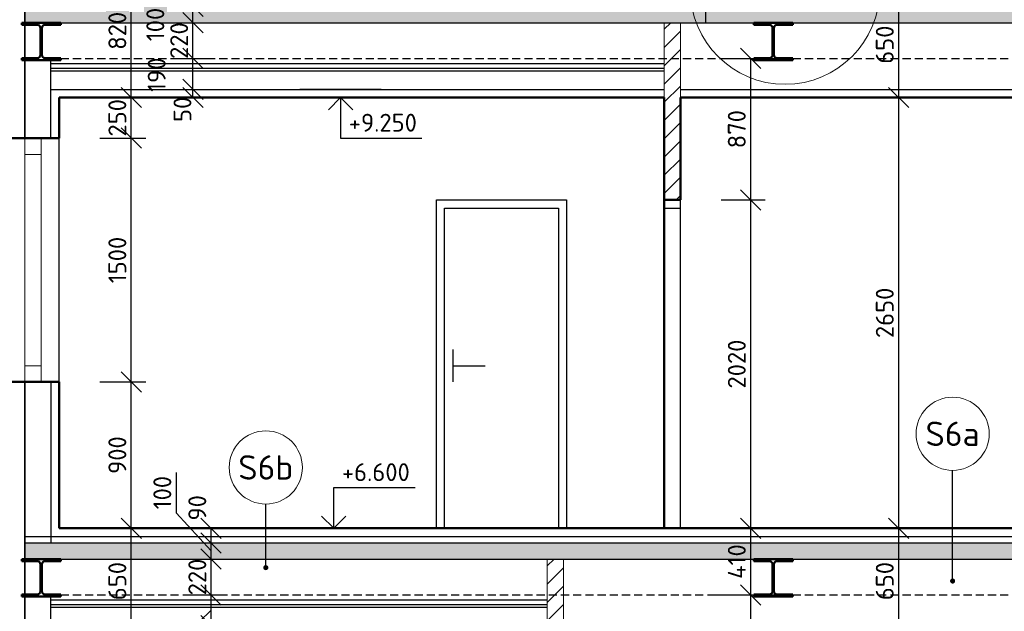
# Model space of a CAD drawing. Header units: millimetres. Extents: x -118752 to 407724, y -73278 to 155058.
# Tile 190 of 256: x 86812 to 92865, y 142871 to 146511. Entities that reach past the tile are written whole.
import ezdxf
from ezdxf.enums import TextEntityAlignment as Align

# ---------------------------------------------------------------- set-up
doc = ezdxf.new("R2010")
doc.units = ezdxf.units.MM
doc.header["$LTSCALE"] = 10
doc.linetypes.add('DASH', pattern=[0.75, 0.5, -0.25])
for name, color, linetype, lineweight in [('CKBUBLINY', 1, 'Continuous', 18), ('CKBUBLINY_POPIS', 3, 'Continuous', 25), ('CKKOTY', 3, 'Continuous', 25), ('CKKOTY_VYS', 3, 'Continuous', 25), ('CKOKNA', 1, 'Continuous', 18), ('CKSTENY_PODROVINOU', 7, 'Continuous', 25), ('CKSTENY_REZ', 6, 'Continuous', 50), ('CKTEXTY_MALE', 3, 'Continuous', 18), ('CSPROFILY_REZY', 4, 'Continuous', 50), ('pohledy', 7, 'Continuous', 25), ('srafy', 7, 'Continuous', 18)]:
    doc.layers.add(name, color=color, linetype=linetype, lineweight=lineweight)
doc.styles.get("Standard").update_dxf_attribs({"font": 'isocpeur.ttf'})
doc.dimstyles.new('CADKON', dxfattribs={"dimscale": 50, "dimtxt": 2.2, "dimasz": 2.5, "dimexe": 1.8, "dimexo": 5, "dimgap": 0.6, "dimtad": 1, "dimrnd": 1, "dimtxsty": 'Standard', "dimblk1": 'OBLIQUE', "dimblk2": 'OBLIQUE', "dimsah": 1, "dimcen": 2.5, "dimadec": 1, "dimazin": 2, "dimtfac": 1, "dimtdec": 4, "dimtix": 1, "dimtmove": 2, "dimatfit": 3, "dimldrblk": 'OPEN30', "dimfxl": 5, "dimfxlon": 1, "dimtolj": 1, "dimarcsym": 0})
pattern_1 = [(45, (0, 0), (-70.71068, 70.71068), []), (45, (70.71, 0), (-35.35534, 106.06602), [50, -25, 0, -25])]

# ---------------------------------------------------------------- blocks, each defined once
blk = doc.blocks.new('_OBLIQUE')
at = {"color": 0, "linetype": 'ByBlock'}
blk.add_line((-0.5, -0.5), (0.5, 0.5), dxfattribs=at)
blk = doc.blocks.new('*D8405')
at = {"layer": 'CKKOTY', "color": 0, "lineweight": -2}
for p, q in [((91964.9, 143382.4), (92304.9, 143382.4)), ((92214.9, 143382.4), (92214.9, 142732.4)), ((91964.9, 142732.4), (92304.9, 142732.4))]:
    blk.add_line(p, q, dxfattribs=at)
at = {"layer": 'Defpoints', "color": 0}
for p in [(90874.4, 143382.4), (90154.4, 142732.4), (92214.9, 142732.4)]:
    blk.add_point(p, dxfattribs=at)
at = {"layer": 'CKKOTY', "color": 0, "lineweight": -2, "xscale": 125, "yscale": 125, "zscale": 125}
for p, rotation in [((92214.9, 143382.4), 90), ((92214.9, 142732.4), 270)]:
    blk.add_blockref('_OBLIQUE', p, dxfattribs=dict(at, rotation=rotation))
at = {"layer": 'CKKOTY', "color": 0, "insert": (92129.9, 143057.4), "char_height": 110, "attachment_point": 5, "rotation": 90}
blk.add_mtext('\\A1;650', dxfattribs=at)
blk = doc.blocks.new('_Open90')
at = {"color": 0, "lineweight": -2}
for p, q in [((-0.5, 0.5), (0, 0)), ((0, 0), (-1, 0)), ((0, 0), (-0.5, -0.5))]:
    blk.add_line(p, q, dxfattribs=at)
blk = doc.blocks.new('*D8434')
at = {"layer": 'CKKOTY', "color": 0, "lineweight": -2}
for p, q in [((91964.9, 146032.4), (92304.9, 146032.4)), ((92214.9, 146032.4), (92214.9, 143382.4)), ((91964.9, 143382.4), (92304.9, 143382.4))]:
    blk.add_line(p, q, dxfattribs=at)
at = {"layer": 'Defpoints', "color": 0}
for p in [(90874.4, 146032.4), (90874.4, 143382.4), (92214.9, 143382.4)]:
    blk.add_point(p, dxfattribs=at)
at = {"layer": 'CKKOTY', "color": 0, "lineweight": -2, "xscale": 125, "yscale": 125, "zscale": 125}
for p, rotation in [((92214.9, 146032.4), 90), ((92214.9, 143382.4), 270)]:
    blk.add_blockref('_OBLIQUE', p, dxfattribs=dict(at, rotation=rotation))
at = {"layer": 'CKKOTY', "color": 0, "insert": (92129.9, 144707.4), "char_height": 110, "attachment_point": 5, "rotation": 90}
blk.add_mtext('\\A1;2650', dxfattribs=at)
blk = doc.blocks.new('*D8435')
at = {"layer": 'CKKOTY', "color": 0, "lineweight": -2}
for p, q in [((92214.9, 146682.4), (92214.9, 146032.4)), ((92359.4, 146682.4), (92304.9, 146682.4)), ((91964.9, 146032.4), (92304.9, 146032.4))]:
    blk.add_line(p, q, dxfattribs=at)
at = {"layer": 'Defpoints', "color": 0}
for p in [(91859.4, 146682.4), (90874.4, 146032.4), (92214.9, 146032.4)]:
    blk.add_point(p, dxfattribs=at)
at = {"layer": 'CKKOTY', "color": 0, "lineweight": -2, "xscale": 125, "yscale": 125, "zscale": 125}
for p, rotation in [((92214.9, 146682.4), 90), ((92214.9, 146032.4), 270)]:
    blk.add_blockref('_OBLIQUE', p, dxfattribs=dict(at, rotation=rotation))
at = {"layer": 'CKKOTY', "color": 0, "insert": (92129.9, 146357.4), "char_height": 110, "attachment_point": 5, "rotation": 90}
blk.add_mtext('\\A1;650', dxfattribs=at)
blk = doc.blocks.new('*D9138')
at = {"layer": 'CKKOTY', "color": 0, "lineweight": -2}
for p, q in [((87304.4, 143382.4), (87587.5, 143382.4)), ((87497.5, 142732.4), (87497.5, 143382.4)), ((87304.4, 142732.4), (87587.5, 142732.4))]:
    blk.add_line(p, q, dxfattribs=at)
at = {"layer": 'Defpoints', "color": 0}
for p in [(87054.4, 143382.4), (87497.5, 143382.4), (87054.4, 142732.4)]:
    blk.add_point(p, dxfattribs=at)
at = {"layer": 'CKKOTY', "color": 0, "lineweight": -2, "xscale": 125, "yscale": 125, "zscale": 125}
for p, rotation in [((87497.5, 143382.4), 90), ((87497.5, 142732.4), 270)]:
    blk.add_blockref('_OBLIQUE', p, dxfattribs=dict(at, rotation=rotation))
at = {"layer": 'CKKOTY', "color": 0, "insert": (87412.5, 143057.4), "char_height": 110, "attachment_point": 5, "rotation": 90}
blk.add_mtext('\\A1;650', dxfattribs=at)
blk = doc.blocks.new('_Open30')
at = {"color": 0, "lineweight": -2}
for p, q in [((-1, 0.268), (0, 0)), ((0, 0), (-1, -0.268)), ((0, 0), (-1, 0))]:
    blk.add_line(p, q, dxfattribs=at)
blk = doc.blocks.new('*D9139')
at = {"layer": 'CKKOTY', "color": 0, "lineweight": -2}
for p, q in [((87304.4, 144282.4), (87587.5, 144282.4)), ((87497.5, 143382.4), (87497.5, 144282.4)), ((87304.4, 143382.4), (87587.5, 143382.4))]:
    blk.add_line(p, q, dxfattribs=at)
at = {"layer": 'Defpoints', "color": 0}
for p in [(87054.4, 144282.4), (87497.5, 144282.4), (87054.4, 143382.4)]:
    blk.add_point(p, dxfattribs=at)
at = {"layer": 'CKKOTY', "color": 0, "lineweight": -2, "xscale": 125, "yscale": 125, "zscale": 125}
for p, rotation in [((87497.5, 144282.4), 90), ((87497.5, 143382.4), 270)]:
    blk.add_blockref('_OBLIQUE', p, dxfattribs=dict(at, rotation=rotation))
at = {"layer": 'CKKOTY', "color": 0, "insert": (87412.5, 143832.4), "char_height": 110, "attachment_point": 5, "rotation": 90}
blk.add_mtext('\\A1;900', dxfattribs=at)
blk = doc.blocks.new('*D9140')
at = {"layer": 'CKKOTY', "color": 0, "lineweight": -2}
for p, q in [((87304.4, 145782.4), (87587.5, 145782.4)), ((87497.5, 144282.4), (87497.5, 145782.4)), ((87304.4, 144282.4), (87587.5, 144282.4))]:
    blk.add_line(p, q, dxfattribs=at)
at = {"layer": 'Defpoints', "color": 0}
for p in [(87054.4, 145782.4), (87497.5, 145782.4), (87054.4, 144282.4)]:
    blk.add_point(p, dxfattribs=at)
at = {"layer": 'CKKOTY', "color": 0, "lineweight": -2, "xscale": 125, "yscale": 125, "zscale": 125}
for p, rotation in [((87497.5, 145782.4), 90), ((87497.5, 144282.4), 270)]:
    blk.add_blockref('_OBLIQUE', p, dxfattribs=dict(at, rotation=rotation))
at = {"layer": 'CKKOTY', "color": 0, "insert": (87412.5, 145032.4), "char_height": 110, "attachment_point": 5, "rotation": 90}
blk.add_mtext('\\A1;1500', dxfattribs=at)
blk = doc.blocks.new('*D9141')
at = {"layer": 'CKKOTY', "color": 0, "lineweight": -2}
for p, q in [((87304.4, 146032.4), (87587.5, 146032.4)), ((87497.5, 145782.4), (87497.5, 146032.4)), ((87304.4, 145782.4), (87587.5, 145782.4))]:
    blk.add_line(p, q, dxfattribs=at)
at = {"layer": 'Defpoints', "color": 0}
for p in [(87054.4, 146032.4), (87497.5, 146032.4), (87054.4, 145782.4)]:
    blk.add_point(p, dxfattribs=at)
at = {"layer": 'CKKOTY', "color": 0, "lineweight": -2, "xscale": 125, "yscale": 125, "zscale": 125}
for p, rotation in [((87497.5, 146032.4), 270), ((87497.5, 145782.4), 90)]:
    blk.add_blockref('_OBLIQUE', p, dxfattribs=dict(at, rotation=rotation))
at = {"layer": 'CKKOTY', "color": 0, "insert": (87412.5, 145907.4), "char_height": 110, "attachment_point": 5, "rotation": 90}
blk.add_mtext('\\A1;250', dxfattribs=at)
blk = doc.blocks.new('*D9142')
at = {"layer": 'CKKOTY', "color": 0, "lineweight": -2}
for p, q in [((87247.5, 146852.7), (87587.5, 146852.7)), ((87497.5, 146032.4), (87497.5, 146852.7)), ((87304.4, 146032.4), (87587.5, 146032.4))]:
    blk.add_line(p, q, dxfattribs=at)
at = {"layer": 'Defpoints', "color": 0}
for p in [(86844.4, 146852.7), (87497.5, 146852.7), (87054.4, 146032.4)]:
    blk.add_point(p, dxfattribs=at)
at = {"layer": 'CKKOTY', "color": 0, "lineweight": -2, "xscale": 125, "yscale": 125, "zscale": 125}
for p, rotation in [((87497.5, 146852.7), 90), ((87497.5, 146032.4), 270)]:
    blk.add_blockref('_OBLIQUE', p, dxfattribs=dict(at, rotation=rotation))
at = {"layer": 'CKKOTY', "color": 0, "insert": (87412.5, 146442.6), "char_height": 110, "attachment_point": 5, "rotation": 90}
blk.add_mtext('\\A1;820', dxfattribs=at)
blk = doc.blocks.new('*D9144')
at = {"layer": 'CKKOTY', "color": 0, "lineweight": -2}
for p, q in [((87773.9, 143724.9), (87773.9, 143477.9)), ((87773.9, 143477.9), (87989, 143242.4)), ((87795.9, 143292.4), (88079, 143292.4)), ((87989, 143192.4), (87989, 143292.4)), ((87805.9, 143192.4), (88079, 143192.4))]:
    blk.add_line(p, q, dxfattribs=at)
at = {"layer": 'Defpoints', "color": 0}
for p in [(87545.9, 143292.4), (87989, 143292.4), (87555.9, 143192.4)]:
    blk.add_point(p, dxfattribs=at)
at = {"layer": 'CKKOTY', "color": 0, "lineweight": -2, "xscale": 125, "yscale": 125, "zscale": 125}
for p, rotation in [((87989, 143292.4), 90), ((87989, 143192.4), 270)]:
    blk.add_blockref('_OBLIQUE', p, dxfattribs=dict(at, rotation=rotation))
at = {"layer": 'CKKOTY', "color": 0, "insert": (87688.9, 143601.4), "char_height": 110, "attachment_point": 5, "rotation": 90}
blk.add_mtext('\\A1;100', dxfattribs=at)
blk = doc.blocks.new('*D9145')
at = {"layer": 'CKKOTY', "color": 0, "lineweight": -2}
for p, q in [((87795.9, 143382.4), (88079, 143382.4)), ((87989, 143292.4), (87989, 143382.4)), ((87795.9, 143292.4), (88079, 143292.4))]:
    blk.add_line(p, q, dxfattribs=at)
at = {"layer": 'Defpoints', "color": 0}
for p in [(87545.9, 143382.4), (87989, 143382.4), (87545.9, 143292.4)]:
    blk.add_point(p, dxfattribs=at)
at = {"layer": 'CKKOTY', "color": 0, "lineweight": -2, "xscale": 125, "yscale": 125, "zscale": 125}
for p, rotation in [((87989, 143382.4), 90), ((87989, 143292.4), 270)]:
    blk.add_blockref('_OBLIQUE', p, dxfattribs=dict(at, rotation=rotation))
at = {"layer": 'CKKOTY', "color": 0, "insert": (87904, 143507.9), "char_height": 110, "attachment_point": 5, "rotation": 90}
blk.add_mtext('\\A1;90', dxfattribs=at)
blk = doc.blocks.new('*D9146')
at = {"layer": 'CKKOTY', "color": 0, "lineweight": -2}
for p, q in [((87805.9, 143192.4), (88079, 143192.4)), ((87989, 142972.4), (87989, 143192.4)), ((87814.8, 142972.4), (88079, 142972.4))]:
    blk.add_line(p, q, dxfattribs=at)
at = {"layer": 'Defpoints', "color": 0}
for p in [(87555.9, 143192.4), (87989, 143192.4), (87564.8, 142972.4)]:
    blk.add_point(p, dxfattribs=at)
at = {"layer": 'CKKOTY', "color": 0, "lineweight": -2, "xscale": 125, "yscale": 125, "zscale": 125}
for p, rotation in [((87989, 143192.4), 270), ((87989, 142972.4), 90)]:
    blk.add_blockref('_OBLIQUE', p, dxfattribs=dict(at, rotation=rotation))
at = {"layer": 'CKKOTY', "color": 0, "insert": (87904, 143082.4), "char_height": 110, "attachment_point": 5, "rotation": 90}
blk.add_mtext('\\A1;220', dxfattribs=at)
blk = doc.blocks.new('*D9147')
at = {"layer": 'CKKOTY', "color": 0, "lineweight": -2}
for p, q in [((87814.8, 142972.4), (88079, 142972.4)), ((87989, 142782.4), (87989, 142972.4)), ((87770.5, 142666.2), (87989, 142877.4)), ((87795.9, 142782.4), (88079, 142782.4)), ((87770.5, 142419.2), (87770.5, 142666.2))]:
    blk.add_line(p, q, dxfattribs=at)
at = {"layer": 'Defpoints', "color": 0}
for p in [(87564.8, 142972.4), (87989, 142972.4), (87545.9, 142782.4)]:
    blk.add_point(p, dxfattribs=at)
at = {"layer": 'CKKOTY', "color": 0, "lineweight": -2, "xscale": 125, "yscale": 125, "zscale": 125}
for p, rotation in [((87989, 142972.4), 90), ((87989, 142782.4), 270)]:
    blk.add_blockref('_OBLIQUE', p, dxfattribs=dict(at, rotation=rotation))
at = {"layer": 'CKKOTY', "color": 0, "insert": (87685.5, 142542.7), "char_height": 110, "attachment_point": 5, "rotation": 90}
blk.add_mtext('\\A1;190', dxfattribs=at)
blk = doc.blocks.new('*D9148')
at = {"layer": 'CKKOTY', "color": 0, "lineweight": -2}
for p, q in [((91124.4, 146272.4), (91395.2, 146272.4)), ((91305.2, 146272.4), (91305.2, 145402.4)), ((91124.4, 145402.4), (91395.2, 145402.4))]:
    blk.add_line(p, q, dxfattribs=at)
at = {"layer": 'Defpoints', "color": 0}
for p in [(90874.4, 146272.4), (90874.4, 145402.4), (91305.2, 145402.4)]:
    blk.add_point(p, dxfattribs=at)
at = {"layer": 'CKKOTY', "color": 0, "lineweight": -2, "xscale": 125, "yscale": 125, "zscale": 125}
for p, rotation in [((91305.2, 146272.4), 90), ((91305.2, 145402.4), 270)]:
    blk.add_blockref('_OBLIQUE', p, dxfattribs=dict(at, rotation=rotation))
at = {"layer": 'CKKOTY', "color": 0, "insert": (91220.2, 145837.4), "char_height": 110, "attachment_point": 5, "rotation": 90}
blk.add_mtext('\\A1;870', dxfattribs=at)
blk = doc.blocks.new('*D9149')
at = {"layer": 'CKKOTY', "color": 0, "lineweight": -2}
for p, q in [((91124.4, 145402.4), (91395.2, 145402.4)), ((91305.2, 145402.4), (91305.2, 143382.4)), ((91124.4, 143382.4), (91395.2, 143382.4))]:
    blk.add_line(p, q, dxfattribs=at)
at = {"layer": 'Defpoints', "color": 0}
for p in [(90874.4, 145402.4), (90874.4, 143382.4), (91305.2, 143382.4)]:
    blk.add_point(p, dxfattribs=at)
at = {"layer": 'CKKOTY', "color": 0, "lineweight": -2, "xscale": 125, "yscale": 125, "zscale": 125}
for p, rotation in [((91305.2, 145402.4), 90), ((91305.2, 143382.4), 270)]:
    blk.add_blockref('_OBLIQUE', p, dxfattribs=dict(at, rotation=rotation))
at = {"layer": 'CKKOTY', "color": 0, "insert": (91220.2, 144392.4), "char_height": 110, "attachment_point": 5, "rotation": 90}
blk.add_mtext('\\A1;2020', dxfattribs=at)
blk = doc.blocks.new('*D9150')
at = {"layer": 'CKKOTY', "color": 0, "lineweight": -2}
for p, q in [((91124.4, 143382.4), (91395.2, 143382.4)), ((91305.2, 143382.4), (91305.2, 142972.4)), ((91055.2, 142972.4), (91395.2, 142972.4))]:
    blk.add_line(p, q, dxfattribs=at)
at = {"layer": 'Defpoints', "color": 0}
for p in [(90874.4, 143382.4), (90154.4, 142972.4), (91305.2, 142972.4)]:
    blk.add_point(p, dxfattribs=at)
at = {"layer": 'CKKOTY', "color": 0, "lineweight": -2, "xscale": 125, "yscale": 125, "zscale": 125}
for p, rotation in [((91305.2, 143382.4), 90), ((91305.2, 142972.4), 270)]:
    blk.add_blockref('_OBLIQUE', p, dxfattribs=dict(at, rotation=rotation))
at = {"layer": 'CKKOTY', "color": 0, "insert": (91220.2, 143177.4), "char_height": 110, "attachment_point": 5, "rotation": 90}
blk.add_mtext('\\A1;410', dxfattribs=at)
blk = doc.blocks.new('*D9151')
at = {"layer": 'CKKOTY', "color": 0, "lineweight": -2}
for p, q in [((91055.2, 142972.4), (91395.2, 142972.4)), ((91305.2, 142972.4), (91305.2, 142102.4)), ((91055.2, 142102.4), (91395.2, 142102.4))]:
    blk.add_line(p, q, dxfattribs=at)
at = {"layer": 'Defpoints', "color": 0}
for p in [(90154.4, 142972.4), (90154.4, 142102.4), (91305.2, 142102.4)]:
    blk.add_point(p, dxfattribs=at)
at = {"layer": 'CKKOTY', "color": 0, "lineweight": -2, "xscale": 125, "yscale": 125, "zscale": 125}
for p, rotation in [((91305.2, 142972.4), 90), ((91305.2, 142102.4), 270)]:
    blk.add_blockref('_OBLIQUE', p, dxfattribs=dict(at, rotation=rotation))
at = {"layer": 'CKKOTY', "color": 0, "insert": (91220.2, 142537.4), "char_height": 110, "attachment_point": 5, "rotation": 90}
blk.add_mtext('\\A1;870', dxfattribs=at)
blk = doc.blocks.new('*D9199')
at = {"layer": 'CKKOTY', "color": 0, "lineweight": -2}
for p, q in [((87747.5, 146082.4), (87967.5, 146082.4)), ((87877.5, 146032.4), (87877.5, 146082.4)), ((87747.5, 146032.4), (87967.5, 146032.4))]:
    blk.add_line(p, q, dxfattribs=at)
at = {"layer": 'Defpoints', "color": 0}
for p in [(87497.5, 146082.4), (87877.5, 146082.4), (87497.5, 146032.4)]:
    blk.add_point(p, dxfattribs=at)
at = {"layer": 'CKKOTY', "color": 0, "lineweight": -2, "xscale": 125, "yscale": 125, "zscale": 125}
for p, rotation in [((87877.5, 146082.4), 270), ((87877.5, 146032.4), 90)]:
    blk.add_blockref('_OBLIQUE', p, dxfattribs=dict(at, rotation=rotation))
at = {"layer": 'CKKOTY', "color": 0, "insert": (87812.7, 145959.3), "char_height": 110, "attachment_point": 5, "rotation": 90}
blk.add_mtext('\\A1;50', dxfattribs=at)
blk = doc.blocks.new('*D9200')
at = {"layer": 'CKKOTY', "color": 0, "lineweight": -2}
for p, q in [((87747.5, 146272.4), (87967.5, 146272.4)), ((87877.5, 146082.4), (87877.5, 146272.4)), ((87747.5, 146082.4), (87967.5, 146082.4))]:
    blk.add_line(p, q, dxfattribs=at)
at = {"layer": 'Defpoints', "color": 0}
for p in [(87497.5, 146272.4), (87877.5, 146272.4), (87497.5, 146082.4)]:
    blk.add_point(p, dxfattribs=at)
at = {"layer": 'CKKOTY', "color": 0, "lineweight": -2, "xscale": 125, "yscale": 125, "zscale": 125}
for p, rotation in [((87877.5, 146272.4), 90), ((87877.5, 146082.4), 270)]:
    blk.add_blockref('_OBLIQUE', p, dxfattribs=dict(at, rotation=rotation))
at = {"layer": 'CKKOTY', "color": 0, "insert": (87654.1, 146172.4), "char_height": 110, "attachment_point": 5, "rotation": 90}
blk.add_mtext('\\A1;190', dxfattribs=at)
blk = doc.blocks.new('*D9201')
at = {"layer": 'CKKOTY', "color": 0, "lineweight": -2}
for p, q in [((87747.5, 146492.4), (87967.5, 146492.4)), ((87877.5, 146272.4), (87877.5, 146492.4)), ((87747.5, 146272.4), (87967.5, 146272.4))]:
    blk.add_line(p, q, dxfattribs=at)
at = {"layer": 'Defpoints', "color": 0}
for p in [(87497.5, 146492.4), (87877.5, 146492.4), (87497.5, 146272.4)]:
    blk.add_point(p, dxfattribs=at)
at = {"layer": 'CKKOTY', "color": 0, "lineweight": -2, "xscale": 125, "yscale": 125, "zscale": 125}
for p, rotation in [((87877.5, 146492.4), 270), ((87877.5, 146272.4), 90)]:
    blk.add_blockref('_OBLIQUE', p, dxfattribs=dict(at, rotation=rotation))
at = {"layer": 'CKKOTY', "color": 0, "insert": (87792.5, 146382.4), "char_height": 110, "attachment_point": 5, "rotation": 90}
blk.add_mtext('\\A1;220', dxfattribs=at)
blk = doc.blocks.new('*D9202')
at = {"layer": 'CKKOTY', "color": 0, "lineweight": -2}
for p, q in [((87747.5, 146592.4), (87967.5, 146592.4)), ((87877.5, 146492.4), (87877.5, 146592.4)), ((87747.5, 146492.4), (87967.5, 146492.4))]:
    blk.add_line(p, q, dxfattribs=at)
at = {"layer": 'Defpoints', "color": 0}
for p in [(87497.5, 146592.4), (87877.5, 146592.4), (87497.5, 146492.4)]:
    blk.add_point(p, dxfattribs=at)
at = {"layer": 'CKKOTY', "color": 0, "lineweight": -2, "xscale": 125, "yscale": 125, "zscale": 125}
for p, rotation in [((87877.5, 146592.4), 90), ((87877.5, 146492.4), 270)]:
    blk.add_blockref('_OBLIQUE', p, dxfattribs=dict(at, rotation=rotation))
at = {"layer": 'CKKOTY', "color": 0, "insert": (87645.9, 146481.3), "char_height": 110, "attachment_point": 5, "rotation": 90}
blk.add_mtext('\\A1;100', dxfattribs=at)
blk = doc.blocks.new('*U3199')
at = {"color": 0, "linetype": 'ByBlock', "lineweight": -2}
blk.add_lwpolyline([(-1.5, 1.5), (0, 0), (1.5, 1.5), (0, 0), (0, 5), (10, 5)], dxfattribs=at)
blk = doc.blocks.new('*U3381')
at = {"color": 0, "linetype": 'ByBlock', "lineweight": -2}
blk.add_lwpolyline([(-1.5, -1.5), (0, 0), (1.5, -1.5), (0, 0), (0, -5), (10, -5)], dxfattribs=at)
blk = doc.blocks.new('CK_S_EXT_HEAHEA240')
for p, q in [((-120, 115), (120, 115)), ((-120, 115), (-120, 103)), ((-120, 103), (-24.75, 103)), ((-3.75, -82), (-3.75, 82)), ((3.75, -82), (3.75, 82)), ((120, 103), (24.75, 103)), ((120, 115), (120, 103)), ((-120, -115), (-120, -103)), ((-120, -103), (-24.75, -103)), ((-120, -115), (120, -115)), ((120, -103), (24.75, -103)), ((120, -115), (120, -103))]:
    blk.add_line(p, q)
for centre, start, end in [((-24.75, 82), 0, 90), ((24.75, 82), 90, 180), ((-24.75, -82), 270, 0), ((24.75, -82), 180, 270)]:
    blk.add_arc(centre, 21, start, end)
blk = doc.blocks.new('CK_BUBBLE_1_0_0')
at = {"color": 0, "linetype": 'ByBlock', "lineweight": -2}
blk.add_circle((0, 0), 1, dxfattribs=at)

msp = doc.modelspace()

# ---------------------------------------------------------------- hatches: boundary and pattern name
at = {"layer": 'srafy', "transparency": 33554661}
h = msp.add_hatch(dxfattribs=at)
h.set_pattern_fill('BETON-PROSTY', color=256, scale=25, style=0)
h.set_pattern_definition(pattern_1)
h.paths.add_polyline_path([(90064.387, 146592.436), (89924.387, 146592.436), (89784.387, 146592.436), (89644.387, 146592.436), (89504.387, 146592.436), (89364.387, 146592.436), (89224.387, 146592.436), (89084.387, 146592.436), (88944.387, 146592.436), (88804.387, 146592.436), (88664.387, 146592.436), (88524.387, 146592.436), (88384.387, 146592.436), (88244.387, 146592.436), (88104.387, 146592.436), (87964.387, 146592.436), (87824.387, 146592.436), (87684.387, 146592.436), (87544.387, 146592.436), (87404.387, 146592.436), (87264.387, 146592.436), (87124.387, 146592.436), (86984.387, 146592.436), (86844.387, 146592.436), (86844.387, 146492.436), (87064.387, 146492.436), (90774.387, 146492.436), (90874.387, 146492.436), (91029.387, 146492.436), (91029.387, 146592.436), (90904.387, 146592.436), (90764.387, 146592.436), (90624.387, 146592.436), (90484.387, 146592.436), (90344.387, 146592.436), (90204.387, 146592.436)])
h.paths.add_polyline_path([(91324.387, 146492.436), (91564.387, 146492.436), (93934.387, 146492.436), (94174.387, 146492.436), (97473.387, 146492.436), (97516.196, 146492.436), (97516.196, 146592.436), (91359.387, 146592.436), (91349.387, 146592.436), (91289.387, 146592.436), (91229.387, 146592.436), (91029.387, 146592.436), (91029.387, 146492.436)])
h.paths.add_polyline_path([(87329.971, 146310.559), (87329.971, 146574.559), (87494.971, 146574.559), (87494.971, 146310.559)], flags=24)
h.paths.add_polyline_path([(87563.404, 146360.34), (87563.404, 146602.34), (87728.404, 146602.34), (87728.404, 146360.34)], flags=24)
at = {"layer": 'srafy'}
h = msp.add_hatch(dxfattribs=at)
h.set_pattern_fill('ANSI31', color=256, scale=25, style=0)
h.paths.add_polyline_path([(90774.387, 146062.436), (90774.387, 145402.436), (90874.387, 145402.436), (90874.387, 146062.436), (90874.387, 146112.436), (90774.387, 146112.436)])
h.paths.add_polyline_path([(90054.387, 142762.436), (90054.387, 142102.436), (90154.387, 142102.436), (90154.387, 142762.436), (90154.387, 142812.436), (90054.387, 142812.436)])
h.paths.add_polyline_path([(90054.387, 142972.436), (90154.387, 142972.436), (90154.387, 142812.436), (90054.387, 142812.436)], flags=0)
h.paths.add_polyline_path([(90774.387, 146272.436), (90874.387, 146272.436), (90874.387, 146112.436), (90774.387, 146112.436)], flags=0)
h.paths.add_polyline_path([(90774.387, 146492.436), (90874.387, 146492.436), (90874.387, 146272.436), (90774.387, 146272.436)], flags=0)
h.paths.add_polyline_path([(90054.387, 143192.436), (90154.387, 143192.436), (90154.387, 142972.436), (90054.387, 142972.436)], flags=0)
at = {"layer": 'srafy', "transparency": 33554661}
h = msp.add_hatch(dxfattribs=at)
h.set_pattern_fill('BETON-PROSTY', color=256, scale=25, style=0)
h.set_pattern_definition(pattern_1)
h.paths.add_polyline_path([(90054.387, 143192.436), (90154.387, 143192.436), (91324.387, 143192.436), (91564.387, 143192.436), (93934.387, 143192.436), (94174.387, 143192.436), (97473.387, 143192.436), (97516.196, 143192.436), (97516.196, 143292.436), (87004.387, 143292.436), (86844.387, 143292.436), (86844.387, 143192.436), (87064.387, 143192.436)])
h.paths.add_polyline_path([(91137.687, 143050.936), (91137.687, 143303.936), (91302.687, 143303.936), (91302.687, 143050.936)], flags=24)

# ---------------------------------------------------------------- linework, layer by layer
at = {"layer": 'CKKOTY_VYS'}
for p, q in [((89035.031, 146082.436), (88535.031, 146082.436)), ((88992.822, 143382.436), (88492.822, 143382.436))]:
    msp.add_line(p, q, dxfattribs=at)
at = {"layer": 'CKOKNA'}
for p, q in [((86844.387, 145682.436), (86844.387, 145782.436)), ((86944.387, 145682.436), (86944.387, 145782.436)), ((86844.387, 144382.436), (86844.387, 145682.436)), ((86844.387, 145682.436), (86944.387, 145682.436)), ((86944.387, 144382.436), (86944.387, 145682.436)), ((86844.387, 144382.436), (86944.387, 144382.436)), ((86844.387, 144382.436), (86844.387, 144282.436)), ((86944.387, 144382.436), (86944.387, 144282.436))]:
    msp.add_line(p, q, dxfattribs=at)
at = {"layer": 'CKSTENY_PODROVINOU'}
for p, q in [((86844.387, 147452.436), (86844.387, 145782.436)), ((86844.387, 145782.436), (86724.387, 145782.436)), ((86844.387, 144282.436), (86724.387, 144282.436)), ((86844.387, 144282.436), (86844.387, 142482.436))]:
    msp.add_line(p, q, dxfattribs=at)
at = {"layer": 'CKSTENY_REZ'}
for p, q in [((87054.387, 146032.436), (90774.387, 146032.436)), ((87054.387, 145782.436), (87054.387, 146032.436)), ((90774.387, 143382.436), (90774.387, 146032.436)), ((90774.387, 145402.436), (90774.387, 146032.436)), ((90874.387, 146032.436), (97564.387, 146032.436)), ((90874.387, 145402.436), (90874.387, 146032.436)), ((86724.387, 145782.436), (87054.387, 145782.436)), ((90774.387, 145402.436), (90874.387, 145402.436)), ((86724.387, 144282.436), (87054.387, 144282.436)), ((87054.387, 144282.436), (87054.387, 143382.436)), ((87054.387, 143382.436), (97564.387, 143382.436))]:
    msp.add_line(p, q, dxfattribs=at)
at = {"layer": 'CKTEXTY_MALE'}
msp.add_circle((91516.762, 146696.076), 582.346, dxfattribs=at)
at = {"layer": 'Defpoints'}
msp.add_line((91029.387, 146492.436), (91029.387, 146802.462), dxfattribs=at)
at = {"layer": 'pohledy'}
for p, q in [((86844.387, 145782.436), (86844.387, 146856.683)), ((86844.387, 146492.436), (97564.387, 146492.436)), ((87004.387, 145782.436), (87004.387, 146262.436)), ((87004.387, 146242.436), (90774.387, 146242.436)), ((87004.387, 146212.436), (90774.387, 146212.436)), ((87004.387, 146197.436), (90774.387, 146197.436)), ((87004.387, 146082.436), (90774.387, 146082.436)), ((90874.387, 146082.436), (97564.387, 146082.436)), ((87054.387, 144282.436), (87054.387, 145782.436)), ((90774.387, 143382.436), (90774.387, 145402.436)), ((90874.387, 143382.436), (90874.387, 145402.436)), ((90774.387, 145352.436), (90874.387, 145352.436)), ((89474.387, 144482.436), (89474.387, 144282.436)), ((89474.387, 144382.436), (89674.387, 144382.436)), ((86844.387, 142482.436), (86844.387, 144282.436)), ((87004.387, 144282.436), (87004.387, 143292.436)), ((86844.387, 143332.436), (97564.387, 143332.436)), ((86844.387, 143292.436), (97564.387, 143292.436)), ((86844.387, 143192.436), (97564.387, 143192.436)), ((87004.387, 142482.436), (87004.387, 142962.436)), ((87004.387, 142942.436), (90054.387, 142942.436)), ((87004.387, 142912.436), (90054.387, 142912.436)), ((87004.387, 142897.436), (90054.387, 142897.436))]:
    msp.add_line(p, q, dxfattribs=at)
at = {"layer": 'pohledy', "linetype": 'DASH', "ltscale": 10}
for p, q in [((87064.387, 146272.436), (97564.387, 146272.436)), ((87064.387, 142972.436), (97564.387, 142972.436))]:
    msp.add_line(p, q, dxfattribs=at)
at = {"layer": 'pohledy'}
for points in [[(89374.387, 145402.436), (90174.387, 145402.436), (90174.387, 143382.436), (89374.387, 143382.436)], [(89424.387, 145352.436), (90124.387, 145352.436), (90124.387, 143382.436), (89424.387, 143382.436)]]:
    msp.add_lwpolyline(points, close=True, dxfattribs=at)
at = {"layer": 'srafy'}
for p, q in [((90774.387, 146032.436), (90774.387, 146492.436)), ((90874.387, 146032.436), (90874.387, 146492.436)), ((90054.387, 142732.436), (90054.387, 143192.436)), ((90154.387, 142732.436), (90154.387, 143192.436))]:
    msp.add_line(p, q, dxfattribs=at)

# ---------------------------------------------------------------- block references
at = {"layer": 'CKBUBLINY'}
ref = msp.add_blockref('CK_BUBBLE_1_0_0', (92547.079, 143963.383), dxfattribs=dict(at, xscale=225, yscale=225, zscale=225))
ref.add_attrib('NUM1', 'S6a', dxfattribs={"layer": 'CKBUBLINY_POPIS', "height": 150}).set_placement((92547.079, 143963.383), align=Align.MIDDLE_CENTER)
ref = msp.add_blockref('CK_BUBBLE_1_0_0', (88324.979, 143756.365), dxfattribs=dict(at, xscale=225, yscale=225, zscale=225))
ref.add_attrib('NUM1', 'S6b', dxfattribs={"layer": 'CKBUBLINY_POPIS', "height": 150}).set_placement((88324.979, 143756.365), align=Align.MIDDLE_CENTER)
at = {"layer": 'CKKOTY_VYS'}
ref = msp.add_blockref('*U3381', (88785.031, 146032.436), dxfattribs=dict(at, xscale=50, yscale=50, zscale=50))
ref.add_attrib('Výška', '+9.250', (88835.031, 145822.436), dxfattribs={"layer": '0', "color": 0, "linetype": 'ByBlock', "lineweight": -2, "height": 110})
ref = msp.add_blockref('*U3199', (88742.822, 143382.436), dxfattribs=dict(at, xscale=50, yscale=50, zscale=50))
ref.add_attrib('Výška', '+6.600', (88792.822, 143672.436), dxfattribs={"layer": '0', "color": 0, "linetype": 'ByBlock', "lineweight": -2, "height": 110})
at = {"layer": 'CSPROFILY_REZY'}
for p in [(86944.387, 146377.436), (91444.387, 146377.436), (86944.387, 143077.436), (91444.387, 143077.436)]:
    msp.add_blockref('CK_S_EXT_HEAHEA240', p, dxfattribs=at)

# ---------------------------------------------------------------- dimensions: what is measured, and where the dimension line sits
at = {"layer": 'CKKOTY'}
for base, p1, p2, override, picture, middle in [((87497.471, 146852.683), (87054.387, 146032.436), (86844.353, 146852.683), {"dimtmove": 2}, '*D9142', (87412.471, 146442.559)), ((92214.879, 146032.436), (91859.387, 146682.436), (90874.387, 146032.436), {"dimscale": 50, "dimexo": 10, "dimtmove": 2, "dimldrblk": 'Open90'}, '*D8435', (92129.879, 146357.436)), ((87877.529, 146492.436), (87497.471, 146272.436), (87497.471, 146492.436), {"dimtmove": 2}, '*D9201', (87792.529, 146382.436)), ((87497.471, 146032.436), (87054.387, 145782.436), (87054.387, 146032.436), {"dimtmove": 2}, '*D9141', (87412.471, 145907.436)), ((92214.879, 143382.436), (90874.387, 146032.436), (90874.387, 143382.436), {"dimscale": 50, "dimexo": 10, "dimtmove": 2, "dimldrblk": 'Open90'}, '*D8434', (92129.879, 144707.436)), ((87497.471, 145782.436), (87054.387, 144282.436), (87054.387, 145782.436), {"dimtmove": 2}, '*D9140', (87412.471, 145032.436)), ((91305.187, 143382.436), (90874.387, 145402.436), (90874.387, 143382.436), {"dimtmove": 2}, '*D9149', (91220.187, 144392.436)), ((87497.471, 144282.436), (87054.387, 143382.436), (87054.387, 144282.436), {"dimtmove": 2}, '*D9139', (87412.471, 143832.436)), ((87497.471, 143382.436), (87054.387, 142732.436), (87054.387, 143382.436), {"dimtmove": 2}, '*D9138', (87412.471, 143057.436)), ((92214.879, 142732.436), (90874.387, 143382.436), (90154.387, 142732.436), {"dimscale": 50, "dimexo": 10, "dimtmove": 2, "dimldrblk": 'Open90'}, '*D8405', (92129.879, 143057.436)), ((91305.187, 142972.436), (90874.387, 143382.436), (90154.387, 142972.436), {"dimtmove": 2}, '*D9150', (91220.187, 143177.436)), ((87988.983, 143192.436), (87564.85, 142972.436), (87555.899, 143192.436), {"dimtmove": 2}, '*D9146', (87903.983, 143082.436)), ((91305.187, 142102.436), (90154.387, 142972.436), (90154.387, 142102.436), {"dimtmove": 2}, '*D9151', (91220.187, 142537.436))]:
    dim = msp.add_linear_dim(base=base, p1=p1, p2=p2, angle=90, dimstyle='CADKON', override=override, dxfattribs=at)
    dim.commit()
    dim.dimension.update_dxf_attribs({"geometry": picture, "text_midpoint": middle})
for base, p1, p2, override, picture, middle in [((87877.529, 146592.436), (87497.471, 146492.436), (87497.471, 146592.436), {"dimtmove": 2}, '*D9202', (87645.904, 146481.34)), ((87877.529, 146272.436), (87497.471, 146082.436), (87497.471, 146272.436), {"dimtmove": 2}, '*D9200', (87654.141, 146172.446)), ((87988.983, 143292.436), (87555.899, 143192.436), (87545.899, 143292.436), {"dimtmove": 1}, '*D9144', (87773.896, 143507.875)), ((87988.983, 143382.436), (87545.899, 143292.436), (87545.899, 143382.436), {"dimtmove": 2}, '*D9145', (87903.983, 143507.875)), ((87988.983, 142972.436), (87545.899, 142782.436), (87564.85, 142972.436), {"dimtmove": 1}, '*D9147', (87770.511, 142636.177))]:
    dim = msp.add_linear_dim(base=base, p1=p1, p2=p2, angle=90, dimstyle='CADKON', override=override, dxfattribs=at)
    dim.commit()
    dim.dimension.update_dxf_attribs({"geometry": picture, "text_midpoint": middle, "dimtype": 160})
dim = msp.add_linear_dim(base=(91305.187, 145402.436), p1=(90874.387, 146272.436), p2=(90874.387, 145402.436), angle=90, dimstyle='CADKON', dxfattribs=at)
dim.commit()
dim.dimension.update_dxf_attribs({"geometry": '*D9148', "text_midpoint": (91220.187, 145837.436)})
dim = msp.add_linear_dim(base=(87877.529, 146082.436), p1=(87497.471, 146032.436), p2=(87497.471, 146082.436), angle=90, dimstyle='CADKON', dxfattribs=at)
dim.commit()
dim.dimension.update_dxf_attribs({"geometry": '*D9199', "text_midpoint": (87812.706, 145959.31), "dimtype": 160})

# ---------------------------------------------------------------- leaders
at = {"layer": 'CKBUBLINY'}
for points in [[(92547.079, 143057.532), (92547.079, 143738.383)], [(88324.979, 143139.927), (88324.979, 143531.365)]]:
    msp.add_leader(points, dimstyle='CADKON', override={"dimasz": 2.5, "dimldrblk": 'DotSmall'}, dxfattribs=at)

doc.saveas('drawing.dxf')
